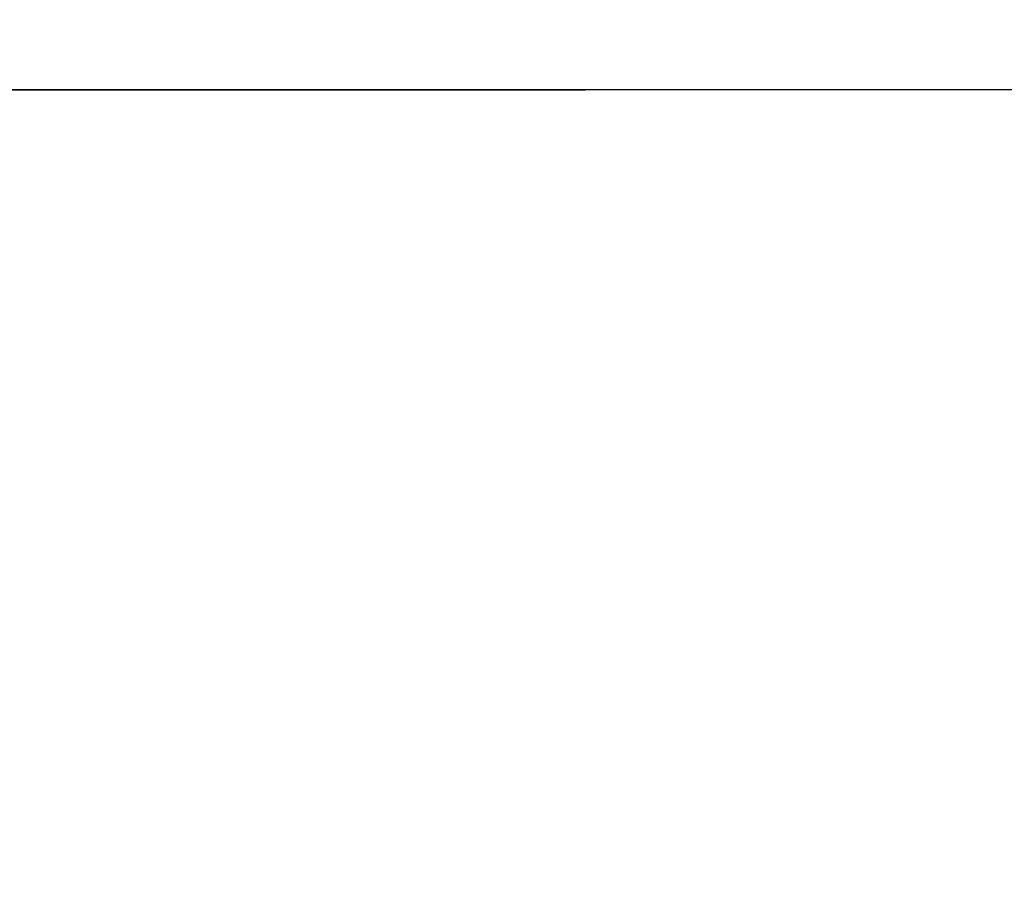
# Model space of a CAD drawing. Header units: millimetres. Extents: x 0 to 9512, y 0 to 6728.
# Tile 20 of 119: x 1780 to 1892, y 5495 to 5594. Entities that reach past the tile are written whole.
import ezdxf

# ---------------------------------------------------------------- set-up
doc = ezdxf.new("R2010")
doc.units = ezdxf.units.MM
doc.header["$LTSCALE"] = 523.16
doc.layers.get('0').update_dxf_attribs({"linetype": 'CONTINUOUS'})
doc.layers.add('运动范围_DXF_DIMENSION', color=7, linetype='CONTINUOUS')
doc.styles.get("Standard").update_dxf_attribs({"font": 'txt', "width": 0.7})
doc.dimstyles.new('DIMSTYLE_1', dxfattribs={"dimtxt": 80, "dimasz": 48, "dimexe": 1, "dimexo": 0, "dimgap": 2.5, "dimtad": 1, "dimdsep": 46, "dimtxsty": 'Standard', "dimblk": '_FILLED', "dimblk1": '_FILLED', "dimblk2": '_FILLED', "dimcen": 0.09, "dimclrt": 5, "dimazin": 2, "dimtp": 0.5, "dimtm": 0.5, "dimtfac": 1, "dimtofl": 0, "dimtmove": 0, "dimatfit": 3, "dimldrblk": '_FILLED', "dimfxl": 0, "dimtolj": 1, "dimarcsym": 0})

# ---------------------------------------------------------------- blocks, each defined once
blk = doc.blocks.new('_FILLED')
at = {"color": 0, "linetype": 'ByBlock'}
blk.add_solid([(0, 0), (-1, 0.1667), (-1, -0.1667)], dxfattribs=at)
blk = doc.blocks.new('*D34')
at = {"layer": '运动范围_DXF_DIMENSION', "color": 2, "linetype": 'Continuous', "transparency": 16777216}
for p, q in [((1715.32, 5107.35), (1715.32, 5594.42)), ((1972.82, 5479.23), (1972.82, 5594.42)), ((1844.07, 5586.42), (1365.23, 5586.42)), ((1715.32, 5586.42), (1844.07, 5586.42)), ((1972.82, 5586.42), (1844.07, 5586.42))]:
    blk.add_line(p, q, dxfattribs=at)
at = {"layer": '运动范围_DXF_DIMENSION', "color": 2, "linetype": 'Continuous', "transparency": 16777216, "xscale": 48, "yscale": 48, "zscale": 48, "rotation": 180}
blk.add_blockref('_FILLED', (1715.32, 5586.42), dxfattribs=at)
at = {"layer": '运动范围_DXF_DIMENSION', "color": 2, "linetype": 'Continuous', "transparency": 16777216, "xscale": 48, "yscale": 48, "zscale": 48}
blk.add_blockref('_FILLED', (1972.82, 5586.42), dxfattribs=at)

msp = doc.modelspace()

# ---------------------------------------------------------------- dimensions: what is measured, and where the dimension line sits
at = {"layer": '运动范围_DXF_DIMENSION', "color": 2, "linetype": 'Continuous'}
dim = msp.add_linear_dim(base=(1715.324, 5586.424), p1=(1972.824, 5479.228), p2=(1715.324, 5107.349), angle=180, dimstyle='DIMSTYLE_1', dxfattribs=at)
dim.commit()
dim.dimension.update_dxf_attribs({"geometry": '*D34', "text_midpoint": (1365.23, 5586.424), "dimtype": 160})

doc.saveas('drawing.dxf')
